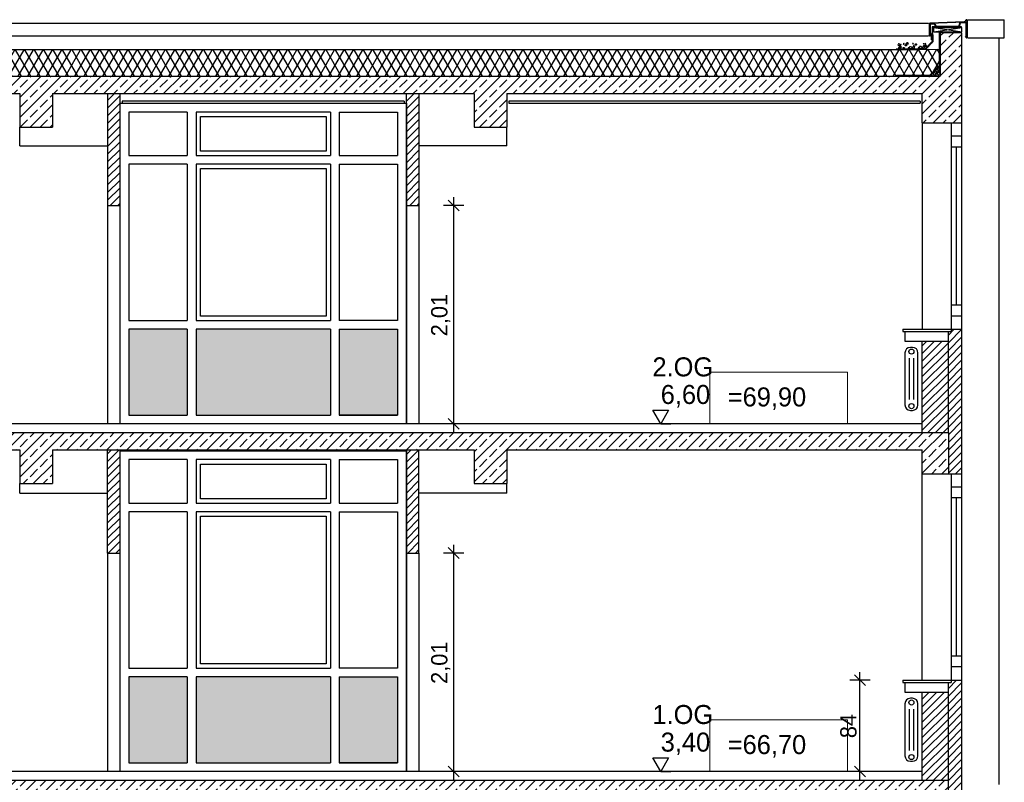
# Model space of a CAD drawing. Extents: x 1 to 209, y 0 to 18.
# Tile 56 of 63: x 101 to 110, y 11 to 18. Entities that reach past the tile are written whole.
import ezdxf

# ---------------------------------------------------------------- set-up
doc = ezdxf.new("R2010")
doc.units = 0
doc.header["$MEASUREMENT"] = 0
for name, color, linetype in [('A_1 Dämmung', 7, 'Continuous'), ('A_1 Holz', 7, 'Continuous'), ('A_DE_DECKE', 7, 'Continuous'), ('P_BM_ROHBAU', 7, 'Continuous'), ('P_ZE_SYMBOL', 7, 'Continuous'), ('P_ZE_TEXT', 7, 'Continuous'), ('R_NT_DACH', 7, 'Continuous'), ('R_NT_FENSTER', 7, 'Continuous'), ('R_NT_STAHL', 7, 'Continuous'), ('R_TR_AUSSENWAND', 7, 'Continuous'), ('R_TR_HIDDEN', 7, 'Continuous'), ('Schraffuren', 7, 'Continuous')]:
    doc.layers.add(name, color=color, linetype=linetype)
doc.styles.add('ERSTELLTER_STIL_1', font='txt')
doc.styles.add('ERSTELLTER_STIL_2', font='txt')
doc.dimstyles.new('ERSTELLTER_STIL__1', dxfattribs={"dimtxt": 0.15, "dimasz": 0.095, "dimexe": 0.18, "dimexo": 0, "dimgap": 0.09, "dimtad": 1, "dimzin": 0, "dimdsep": 46, "dimtxsty": 'ERSTELLTER_STIL_1', "dimblk": 'ARROWHEAD_6', "dimblk1": 'ARROWHEAD_6', "dimblk2": 'ARROWHEAD_6', "dimcen": 0.09, "dimclrd": 7, "dimclre": 7, "dimclrt": 7, "dimadec": 0, "dimazin": 0, "dimtfac": 1, "dimtdec": 4, "dimtmove": 0, "dimatfit": 3, "dimfxl": 0, "dimtolj": 1, "dimtzin": 0, "dimarcsym": 0})
pattern_1 = [(45, (67.714813, 7.844994), (-0.03535534, 0.03535534), [])]
pattern_2 = [(45, (67.71481, 7.845), (-0.09192388, 0.09192388), []), (45, (67.66885, 7.89096), (-0.09192388, 0.09192388), [0.0975, -0.0325])]

# ---------------------------------------------------------------- blocks, each defined once
blk = doc.blocks.new('Bemaßung_5_2', base_point=(106.5666, 5.145))
at = {"layer": 'P_BM_ROHBAU', "linetype": 'Continuous'}
for p, q in [((106.5666, 14.445), (106.4941, 14.57)), ((106.4941, 14.57), (106.6391, 14.57)), ((106.6391, 14.57), (106.5666, 14.445)), ((106.5666, 14.445), (106.4728, 14.445)), ((106.5666, 14.445), (106.6603, 14.445)), ((106.5666, 11.245), (106.4941, 11.37)), ((106.4941, 11.37), (106.6391, 11.37)), ((106.6391, 11.37), (106.5666, 11.245)), ((106.5666, 11.245), (106.4728, 11.245)), ((106.5666, 11.245), (106.6603, 11.245)), ((106.5666, 7.845), (106.4941, 7.97)), ((106.4941, 7.97), (106.6391, 7.97)), ((106.6391, 7.97), (106.5666, 7.845)), ((106.5666, 7.845), (106.4728, 7.845)), ((106.5666, 7.845), (106.6603, 7.845)), ((106.5666, 5.145), (106.4941, 5.27)), ((106.4941, 5.27), (106.6391, 5.27)), ((106.6391, 5.27), (106.5666, 5.145)), ((106.5666, 5.145), (106.4728, 5.145)), ((106.5666, 5.145), (106.6603, 5.145))]:
    blk.add_line(p, q, dxfattribs=at)
at = {"layer": 'P_BM_ROHBAU', "char_height": 0.175, "attachment_point": 7, "style": 'ERSTELLTER_STIL_1'}
for s, insert in [('{6,60}', (106.5666, 14.595)), ('{3,40}', (106.5666, 11.395)), ('{0,00}', (106.5666, 7.995)), ('{-2,70}', (106.5666, 5.295))]:
    blk.add_mtext(s, dxfattribs=dict(at, insert=insert))
blk = doc.blocks.new('*D137', base_point=(67.7148, 7.845))
at = {"layer": 'P_BM_ROHBAU', "linetype": 'Continuous'}
for p, q in [((104.6608, 13.255), (104.6608, 13.33)), ((104.7546, 13.255), (104.5671, 13.255)), ((104.7108, 13.205), (104.6108, 13.305)), ((104.6608, 11.245), (104.6608, 13.255)), ((104.7546, 11.245), (104.5671, 11.245)), ((104.6108, 11.295), (104.7108, 11.195)), ((104.6608, 11.17), (104.6608, 11.245))]:
    blk.add_line(p, q, dxfattribs=at)
at = {"layer": 'P_BM_ROHBAU', "insert": (104.6308, 12.0505), "char_height": 0.15, "attachment_point": 7, "rotation": 90, "style": 'ERSTELLTER_STIL_1'}
blk.add_mtext('{2,01}', dxfattribs=at)
blk = doc.blocks.new('ARROWHEAD_6')
at = {"color": 0, "linetype": 'Continuous', "lineweight": 0}
for p, q in [((0, 0), (-1, 0)), ((-0.5, -0.5), (0.5, 0.5))]:
    blk.add_line(p, q, dxfattribs=at)
blk = doc.blocks.new('*D138', base_point=(67.7148, 7.845))
at = {"layer": 'P_BM_ROHBAU', "linetype": 'Continuous'}
for p, q in [((104.7108, 16.405), (104.6108, 16.505)), ((104.6608, 16.455), (104.6608, 16.53)), ((104.7546, 16.455), (104.5671, 16.455)), ((104.6608, 14.445), (104.6608, 16.455)), ((104.7546, 14.445), (104.5671, 14.445)), ((104.6108, 14.495), (104.7108, 14.395)), ((104.6608, 14.37), (104.6608, 14.445))]:
    blk.add_line(p, q, dxfattribs=at)
at = {"layer": 'P_BM_ROHBAU', "insert": (104.6308, 15.2505), "char_height": 0.15, "attachment_point": 7, "rotation": 90, "style": 'ERSTELLTER_STIL_1'}
blk.add_mtext('{2,01}', dxfattribs=at)
blk = doc.blocks.new('*D148', base_point=(67.7148, 7.845))
at = {"layer": 'P_BM_ROHBAU', "linetype": 'Continuous'}
for p, q in [((108.4011, 12.085), (108.4011, 12.16)), ((108.4949, 12.085), (108.3074, 12.085)), ((108.4511, 12.035), (108.3511, 12.135)), ((108.4011, 11.245), (108.4011, 12.085)), ((108.4949, 11.245), (108.3074, 11.245)), ((108.3511, 11.295), (108.4511, 11.195)), ((108.4011, 11.17), (108.4011, 11.245))]:
    blk.add_line(p, q, dxfattribs=at)
at = {"layer": 'P_BM_ROHBAU', "insert": (108.3711, 11.5512), "char_height": 0.15, "attachment_point": 7, "rotation": 90, "style": 'ERSTELLTER_STIL_1'}
blk.add_mtext('{84}', dxfattribs=at)

msp = doc.modelspace()

# ---------------------------------------------------------------- hatches: boundary and pattern name
at = {"layer": 'A_1 Dämmung', "linetype": 'Continuous'}
for points in [[(109.0658, 18.0311), (109.0658, 18.0285), (109.0588, 18.0285), (109.0588, 18.032), (109.0659, 18.0426), (109.0659, 18.045), (109.0728, 18.045), (109.0728, 18.0415)], [(109.0659, 18.0912), (109.0728, 18.0912), (109.0728, 18.0662), (109.0659, 18.0662)], [(109.0774, 18.0929), (109.0774, 18.0999), (109.1063, 18.0999), (109.1063, 18.0929)], [(109.1313, 18.0929), (109.1313, 18.0999), (109.1598, 18.0999), (109.1598, 18.0929)], [(109.1328, 18.0527), (109.1597, 18.0527), (109.1597, 18.0457), (109.1398, 18.0457), (109.1398, 18.0412), (109.1328, 18.0412)], [(109.1851, 18.0527), (109.2097, 18.0527), (109.2097, 18.0457), (109.1851, 18.0457)], [(109.1883, 18.0999), (109.2027, 18.0999), (109.2027, 18.0929), (109.1883, 18.0929)], [(109.2027, 18.0999), (109.2098, 18.0999), (109.2098, 18.0929), (109.2027, 18.0929)], [(109.2347, 18.0527), (109.2597, 18.0527), (109.2597, 18.0457), (109.2347, 18.0457)], [(109.2348, 18.0999), (109.2598, 18.0999), (109.2598, 18.0929), (109.2348, 18.0929)], [(109.2847, 18.0527), (109.3098, 18.0527), (109.3098, 18.0457), (109.2847, 18.0457)], [(109.2848, 18.0999), (109.3098, 18.0999), (109.3098, 18.0929), (109.2848, 18.0929)], [(109.0658, 17.9948), (109.0587, 17.9948), (109.0588, 18.0141), (109.0658, 18.0141)], [(109.0658, 17.9785), (109.0728, 17.9785), (109.0728, 17.9599), (109.0673, 17.9543), (109.0623, 17.9591), (109.0658, 17.9628)], [(109.0658, 18.0285), (109.0728, 18.0285), (109.0728, 18.0035), (109.0658, 18.0035)], [(109.1398, 17.9905), (109.1328, 17.9905), (109.1328, 17.9963, 0.044265), (109.1328, 17.9993), (109.1328, 18.0155), (109.1398, 18.0155)], [(109.1328, 17.9655), (109.1398, 17.9655), (109.1398, 17.9405), (109.1328, 17.9405)], [(108.7512, 17.8957), (108.7762, 17.8961), (108.7763, 17.8891), (108.7513, 17.8888)], [(108.8012, 17.8964), (108.8039, 17.8964), (108.8039, 17.8894), (108.8013, 17.8894)], [(108.8039, 17.8964), (108.8262, 17.8967), (108.8263, 17.8897), (108.8039, 17.8894)], [(108.8512, 17.897), (108.8682, 17.8973), (108.8682, 17.8903), (108.8513, 17.89)], [(108.8682, 17.8973), (108.8762, 17.8974), (108.8763, 17.8904), (108.8682, 17.8903)], [(108.9012, 17.8977), (108.9262, 17.898), (108.9263, 17.891), (108.9013, 17.8907)], [(108.9512, 17.8983), (108.9762, 17.8987), (108.9763, 17.8917), (108.9513, 17.8913)], [(109.0102, 17.9052), (109.0152, 17.9003), (109.0073, 17.8921), (109.0072, 17.8921), (109.0013, 17.892), (109.0012, 17.899), (109.0042, 17.899)], [(109.042, 17.9381), (109.042, 17.928), (109.0326, 17.9183), (109.0275, 17.9232)], [(109.042, 17.9381), (109.0449, 17.9411), (109.05, 17.9363), (109.042, 17.928)], [(109.1398, 17.8905), (109.1328, 17.8905), (109.1328, 17.9155), (109.1398, 17.9155)], [(109.1328, 17.8655), (109.1398, 17.8655), (109.1398, 17.8405), (109.1328, 17.8405)], [(109.1328, 17.8155), (109.1398, 17.8155), (109.1398, 17.7905), (109.1329, 17.7905, 0.116838), (109.1328, 17.7983)], [(109.0877, 17.6971), (109.0926, 17.6922), (109.0901, 17.6897), (109.0899, 17.6896), (109.0898, 17.6894), (109.0771, 17.6767), (109.0769, 17.6766), (109.0769, 17.6764), (109.0749, 17.6745), (109.07, 17.6795)], [(109.123, 17.7325), (109.128, 17.7275), (109.1161, 17.7156), (109.1159, 17.7156), (109.1158, 17.7154), (109.1103, 17.7099), (109.1053, 17.7148)], [(109.1328, 17.7644), (109.1328, 17.7655), (109.1398, 17.7655), (109.1398, 17.7442), (109.1328, 17.7442), (109.1328, 17.7564, 0.119278)], [(108.7372, 17.652), (108.7593, 17.652), (108.7593, 17.645), (108.7372, 17.645)], [(108.7843, 17.652), (108.8039, 17.652), (108.8039, 17.645), (108.7843, 17.645)], [(108.8039, 17.652), (108.8093, 17.652), (108.8093, 17.645), (108.8039, 17.645)], [(108.8343, 17.652), (108.8593, 17.652), (108.8593, 17.645), (108.8343, 17.645)], [(108.8843, 17.652), (108.9093, 17.652), (108.9093, 17.645), (108.8843, 17.645)], [(108.9343, 17.652), (108.9593, 17.652), (108.9593, 17.645), (108.9343, 17.645)], [(108.9843, 17.652), (109.0093, 17.652), (109.0093, 17.645), (108.9843, 17.645)], [(109.0343, 17.652), (109.0425, 17.652), (109.0523, 17.6618), (109.0573, 17.6568), (109.0454, 17.645), (109.0343, 17.645)]]:
    msp.add_hatch(color=256, dxfattribs=at).paths.add_polyline_path(points, flags=0)
at = {"layer": 'Schraffuren', "linetype": 'Continuous'}
h = msp.add_hatch(dxfattribs=at)
h.set_pattern_fill('Beton__Stahlbeton_0002', color=256, style=0, pattern_type=2)
h.set_pattern_definition(pattern_2)
h.paths.add_polyline_path([(100.666, 17.175), (100.966, 17.175), (100.966, 17.485), (104.8498, 17.485), (104.8498, 17.175), (105.1498, 17.175), (105.1498, 17.485), (108.9748, 17.485), (108.9748, 17.215), (109.3398, 17.215), (109.3398, 18.045), (109.1398, 18.045), (109.1398, 17.645), (97.7998, 17.645), (96.6748, 17.645), (96.6748, 18.045), (96.4748, 18.045), (96.4748, 17.215), (96.8398, 17.215), (96.8398, 17.485), (100.666, 17.485)], flags=0)
h = msp.add_hatch(dxfattribs=at)
h.set_pattern_fill('Dämmung__weich_0002', color=256, style=0, pattern_type=2)
h.set_pattern_definition([(60, (67.71481, 7.844994), (-0.0649519, 0.0375), []), (120, (67.71481, 7.844994), (0.0649519, 0.0375), [])])
h.paths.add_polyline_path([(97.0693, 17.8887), (96.6818, 17.8937), (96.6818, 17.7423), (96.7708, 17.6533), (96.7747, 17.652), (97.0774, 17.652), (97.0774, 17.645), (97.7998, 17.645), (108.7372, 17.645), (108.7372, 17.652), (109.04, 17.652), (109.0438, 17.6533), (109.1328, 17.7423), (109.1328, 17.8937), (108.7513, 17.8888)], flags=0)
h = msp.add_hatch(dxfattribs=at)
h.set_pattern_fill('MW_HLZ_0002', color=256, style=0, pattern_type=2)
h.set_pattern_definition(pattern_1)
h.paths.add_polyline_path([(101.5898, 17.485), (101.4748, 17.485), (101.4748, 16.455), (101.5898, 16.455), (101.5898, 17.245)], flags=0)
h = msp.add_hatch(dxfattribs=at)
h.set_pattern_fill('MW_HLZ_0002', color=256, style=0, pattern_type=2)
h.set_pattern_definition(pattern_1)
h.paths.add_polyline_path([(104.3398, 16.455), (104.3398, 17.485), (104.2248, 17.485), (104.2248, 17.245), (104.2248, 16.455)], flags=0)
at = {"layer": 'Schraffuren', "linetype": 'Continuous', "lineweight": 13}
for points in [[(102.2086, 14.525), (102.2086, 15.315), (101.6698, 15.315), (101.6698, 14.525)], [(103.5261, 14.525), (103.5261, 15.315), (102.2886, 15.315), (102.2886, 14.525)], [(103.6061, 14.525), (104.1448, 14.525), (104.1448, 15.315), (103.6061, 15.315)], [(102.2086, 11.325), (102.2086, 12.115), (101.6698, 12.115), (101.6698, 11.325)], [(103.5261, 11.325), (103.5261, 12.115), (102.2886, 12.115), (102.2886, 11.325)], [(104.1448, 11.325), (104.1448, 12.115), (103.6061, 12.115), (103.6061, 11.325)]]:
    msp.add_hatch(color=7, dxfattribs=at).paths.add_polyline_path(points, flags=0)
at = {"layer": 'Schraffuren', "linetype": 'Continuous'}
h = msp.add_hatch(dxfattribs=at)
h.set_pattern_fill('MW_HLZ_0002', color=256, style=0, pattern_type=2)
h.set_pattern_definition(pattern_1)
h.paths.add_polyline_path([(109.2148, 15.295), (109.2148, 14.365), (109.2148, 13.985), (109.3398, 13.985), (109.3398, 15.315), (109.2398, 15.315), (109.2398, 15.295)], flags=0)
h = msp.add_hatch(dxfattribs=at)
h.set_pattern_fill('MW_HLZ_0002', color=256, style=0, pattern_type=2)
h.set_pattern_definition(pattern_1)
h.paths.add_polyline_path([(109.2148, 15.205), (108.9748, 15.205), (108.9748, 14.365), (109.2148, 14.365)], flags=0)
h = msp.add_hatch(dxfattribs=at)
h.set_pattern_fill('Beton__Stahlbeton_0002', color=256, style=0, pattern_type=2)
h.set_pattern_definition(pattern_2)
h.paths.add_polyline_path([(100.966, 13.895), (100.966, 14.205), (104.8498, 14.205), (104.8498, 13.895), (105.1498, 13.895), (105.1498, 14.205), (108.9748, 14.205), (108.9748, 13.985), (109.2148, 13.985), (109.2148, 14.365), (96.5998, 14.365), (96.5998, 13.985), (96.8398, 13.985), (96.8398, 14.205), (100.666, 14.205), (100.666, 13.895)], flags=0)
h = msp.add_hatch(dxfattribs=at)
h.set_pattern_fill('MW_HLZ_0002', color=256, style=0, pattern_type=2)
h.set_pattern_definition(pattern_1)
h.paths.add_polyline_path([(101.5898, 14.205), (101.4748, 14.205), (101.4748, 13.255), (101.5898, 13.255), (101.5898, 14.045)], flags=0)
h = msp.add_hatch(dxfattribs=at)
h.set_pattern_fill('MW_HLZ_0002', color=256, style=0, pattern_type=2)
h.set_pattern_definition(pattern_1)
h.paths.add_polyline_path([(104.3398, 14.205), (104.2248, 14.205), (104.2248, 13.255), (104.3398, 13.255)], flags=0)
h = msp.add_hatch(dxfattribs=at)
h.set_pattern_fill('MW_HLZ_0002', color=256, style=0, pattern_type=2)
h.set_pattern_definition(pattern_1)
h.paths.add_polyline_path([(109.3398, 12.085), (109.2398, 12.085), (109.2398, 12.065), (109.2148, 12.065), (109.2148, 11.165), (109.2148, 10.685), (109.3398, 10.685)], flags=0)
h = msp.add_hatch(dxfattribs=at)
h.set_pattern_fill('MW_HLZ_0002', color=256, style=0, pattern_type=2)
h.set_pattern_definition(pattern_1)
h.paths.add_polyline_path([(109.2148, 11.165), (109.2148, 11.975), (108.9748, 11.975), (108.9748, 11.165)], flags=0)
h = msp.add_hatch(dxfattribs=at)
h.set_pattern_fill('Beton__Stahlbeton_0002', color=256, style=0, pattern_type=2)
h.set_pattern_definition(pattern_2)
h.paths.add_polyline_path([(100.966, 11.005), (104.8498, 11.005), (104.8498, 10.615), (105.1498, 10.615), (105.1498, 11.005), (108.9748, 11.005), (108.9748, 10.685), (109.2148, 10.685), (109.2148, 11.165), (96.5998, 11.165), (96.5998, 10.685), (96.8398, 10.685), (96.8398, 11.005), (100.666, 11.005), (100.666, 10.615), (100.966, 10.615)], flags=0)

# ---------------------------------------------------------------- linework, layer by layer
at = {"layer": 'A_1 Dämmung', "linetype": 'Continuous'}
for p, q in [((109.0588, 18.032), (109.0659, 18.0426)), ((109.0658, 18.0912), (109.0729, 18.0912)), ((109.0658, 18.0662), (109.0729, 18.0662)), ((109.0658, 18.045), (109.0729, 18.045)), ((109.0658, 18.0311), (109.0728, 18.0415)), ((109.0659, 18.0999), (109.0659, 18.0426)), ((109.3348, 18.0999), (109.0659, 18.0999)), ((109.0728, 18.0415), (109.0728, 18.0929)), ((109.3348, 18.0929), (109.0728, 18.0929)), ((109.0728, 18.0527), (109.0728, 18.0927)), ((109.0728, 18.0527), (109.0728, 18.0927)), ((109.0774, 18.0929), (109.0774, 18.0999)), ((109.1063, 18.0929), (109.1063, 18.0999)), ((109.1313, 18.0929), (109.1313, 18.0999)), ((109.1328, 18.0412), (109.1328, 18.0527)), ((109.1328, 18.0527), (109.3398, 18.0527)), ((109.1328, 18.0412), (109.1398, 18.0412)), ((109.1328, 18.0412), (109.1398, 18.0412)), ((109.1328, 17.7423), (109.1328, 18.0412)), ((109.3098, 18.0457), (109.1398, 18.0457)), ((109.1398, 18.0412), (109.1398, 18.0457)), ((109.1398, 18.0457), (109.3398, 18.0457)), ((109.1398, 17.7394), (109.1398, 18.039)), ((109.1597, 18.0457), (109.1597, 18.0527)), ((109.1598, 18.0929), (109.1598, 18.0999)), ((109.1847, 18.0457), (109.1847, 18.0527)), ((109.1848, 18.0929), (109.1848, 18.0999)), ((109.1883, 18.0929), (109.1883, 18.0999)), ((109.2097, 18.0457), (109.2097, 18.0527)), ((109.2098, 18.0929), (109.2098, 18.0999)), ((109.2347, 18.0457), (109.2347, 18.0527)), ((109.2348, 18.0929), (109.2348, 18.0999)), ((109.2597, 18.0457), (109.2597, 18.0527)), ((109.2598, 18.0929), (109.2598, 18.0999)), ((109.2847, 18.0457), (109.2847, 18.0527)), ((109.2848, 18.0929), (109.2848, 18.0999)), ((109.3098, 18.0929), (109.3098, 18.0999)), ((109.3098, 18.0457), (109.3098, 18.0527)), ((109.3348, 18.0929), (109.3348, 18.0999)), ((109.3348, 18.0457), (109.3348, 18.0527)), ((109.0658, 17.9628), (109.0042, 17.899)), ((109.0728, 17.9599), (109.0072, 17.8921)), ((109.0587, 17.9783), (109.0588, 18.032)), ((109.0587, 17.9783), (109.0588, 18.032)), ((109.0587, 17.9783), (109.0658, 17.9783)), ((109.0658, 18.0285), (109.0588, 18.0285)), ((109.0588, 18.0141), (109.0658, 18.0141)), ((109.0588, 17.9948), (109.0658, 17.9948)), ((109.0623, 17.9591), (109.0673, 17.9543)), ((109.0658, 18.0311), (109.0658, 17.9628)), ((109.0728, 18.0285), (109.0658, 18.0285)), ((109.0658, 18.0035), (109.0728, 18.0035)), ((109.0658, 17.9785), (109.0728, 17.9785)), ((109.0728, 18.0285), (109.0728, 17.9599)), ((109.1328, 18.0155), (109.1398, 18.0155)), ((109.1328, 17.9905), (109.1398, 17.9905)), ((109.1328, 17.9655), (109.1398, 17.9655)), ((109.1363, 18.0155), (109.1398, 18.0155)), ((108.7513, 17.8888), (97.0693, 17.8887)), ((108.7337, 17.8955), (109.0042, 17.899)), ((108.7453, 17.8887), (109.1328, 17.8937)), ((108.7513, 17.8888), (108.7512, 17.8957)), ((108.7763, 17.8891), (108.7762, 17.8961)), ((108.8013, 17.8894), (108.8012, 17.8964)), ((108.8263, 17.8897), (108.8262, 17.8967)), ((108.8513, 17.89), (108.8512, 17.897)), ((108.8763, 17.8904), (108.8762, 17.8974)), ((108.9013, 17.8907), (108.9012, 17.8977)), ((108.9263, 17.891), (108.9262, 17.898)), ((108.9513, 17.8913), (108.9512, 17.8983)), ((108.9763, 17.8917), (108.9762, 17.8987)), ((109.0013, 17.892), (109.0012, 17.899)), ((109.0013, 17.892), (109.0012, 17.8955)), ((109.0102, 17.9052), (109.0152, 17.9003)), ((109.0275, 17.9232), (109.0326, 17.9183)), ((109.0449, 17.9411), (109.05, 17.9363)), ((109.1328, 17.9405), (109.1398, 17.9405)), ((109.1328, 17.9155), (109.1398, 17.9155)), ((109.1328, 17.8905), (109.1398, 17.8905)), ((109.1328, 17.8655), (109.1398, 17.8655)), ((109.1363, 17.8655), (109.1398, 17.8655)), ((109.1328, 17.8405), (109.1398, 17.8405)), ((109.1328, 17.8155), (109.1398, 17.8155)), ((109.1328, 17.7905), (109.1398, 17.7905)), ((109.0425, 17.652), (109.1328, 17.7423)), ((109.0454, 17.645), (109.1398, 17.7394)), ((109.0749, 17.6745), (109.07, 17.6795)), ((109.0769, 17.6766), (109.0737, 17.6701)), ((109.0834, 17.6798), (109.0769, 17.6766)), ((109.1302, 17.653), (109.0834, 17.6798)), ((109.0867, 17.683), (109.0899, 17.6896)), ((109.0867, 17.683), (109.1057, 17.645)), ((109.0926, 17.6922), (109.0877, 17.6971)), ((109.0964, 17.6928), (109.1398, 17.6711)), ((109.0997, 17.6961), (109.1029, 17.7026)), ((109.1248, 17.6535), (109.0997, 17.6961)), ((109.1094, 17.7058), (109.1029, 17.7026)), ((109.1103, 17.7099), (109.1053, 17.7148)), ((109.1398, 17.6906), (109.1094, 17.7058)), ((109.1159, 17.7156), (109.1127, 17.7091)), ((109.1127, 17.7091), (109.1398, 17.6631)), ((109.1224, 17.7188), (109.1159, 17.7156)), ((109.1398, 17.7101), (109.1224, 17.7188)), ((109.128, 17.7275), (109.123, 17.7325)), ((109.1256, 17.7221), (109.1289, 17.7285)), ((109.1398, 17.6938), (109.1256, 17.7221)), ((109.1289, 17.7285), (109.1354, 17.7318)), ((109.1328, 17.7655), (109.1398, 17.7655)), ((109.1328, 17.7442), (109.1398, 17.7442)), ((109.1354, 17.7318), (109.1398, 17.7296)), ((109.0425, 17.652), (108.7372, 17.652)), ((109.0454, 17.645), (108.7488, 17.645)), ((108.7593, 17.652), (108.7593, 17.645)), ((108.7843, 17.652), (108.7843, 17.645)), ((108.8093, 17.652), (108.8093, 17.645)), ((108.8093, 17.6485), (108.8093, 17.645)), ((108.8343, 17.652), (108.8343, 17.645)), ((108.8593, 17.652), (108.8593, 17.645)), ((108.8843, 17.652), (108.8843, 17.645)), ((108.8843, 17.6485), (108.8843, 17.645)), ((108.9093, 17.652), (108.9093, 17.645)), ((108.9343, 17.652), (108.9343, 17.645)), ((108.9593, 17.652), (108.9593, 17.645)), ((108.9843, 17.652), (108.9843, 17.645)), ((109.0093, 17.652), (109.0093, 17.645)), ((109.0343, 17.652), (109.0343, 17.645)), ((109.04, 17.652), (109.0438, 17.6533)), ((109.0512, 17.6502), (109.0486, 17.645)), ((109.0577, 17.6534), (109.0512, 17.6502)), ((109.0573, 17.6568), (109.0523, 17.6618)), ((109.0744, 17.645), (109.0577, 17.6534)), ((109.0667, 17.645), (109.0609, 17.6566)), ((109.071, 17.6666), (109.1094, 17.645)), ((109.0862, 17.645), (109.0739, 17.6696)), ((109.1367, 17.6563), (109.1302, 17.653)), ((109.1366, 17.6562), (109.1399, 17.6627))]:
    msp.add_line(p, q, dxfattribs=at)
at = {"layer": 'A_1 Dämmung', "linetype": 'Continuous', "flags": 128}
for points in [[(109.1398, 17.645), (108.7372, 17.645)], [(109.0425, 17.652), (108.7453, 17.652)]]:
    msp.add_lwpolyline(points, dxfattribs=at)
at = {"layer": 'A_1 Holz', "linetype": 'Continuous'}
for p, q in [((109.0798, 18.0527), (109.3398, 18.0927)), ((109.0798, 18.0927), (109.3398, 18.0527)), ((109.0798, 18.0527), (109.0798, 18.0927)), ((109.0798, 18.0927), (109.3398, 18.0927)), ((109.0798, 18.0527), (109.3398, 18.0527)), ((109.3398, 18.0527), (109.3398, 18.0927)), ((108.7948, 15.315), (109.2398, 15.315)), ((108.7948, 15.315), (108.7948, 15.295)), ((108.7948, 15.295), (109.2398, 15.295)), ((108.8148, 15.295), (108.8148, 15.205)), ((109.2398, 15.315), (109.2398, 15.295)), ((108.8148, 15.205), (109.2148, 15.205)), ((108.7948, 12.085), (108.7948, 12.065)), ((108.7948, 12.085), (109.2398, 12.085)), ((108.7948, 12.065), (109.2398, 12.065)), ((108.8148, 12.065), (108.8148, 11.975)), ((109.2398, 12.085), (109.2398, 12.065)), ((108.8148, 11.975), (109.2148, 11.975))]:
    msp.add_line(p, q, dxfattribs=at)
at = {"layer": 'A_DE_DECKE', "linetype": 'Continuous'}
for p, q in [((101.6098, 17.415), (101.6098, 17.395)), ((104.2048, 17.415), (101.6098, 17.415)), ((104.2048, 17.415), (104.2048, 17.395)), ((105.1698, 17.415), (105.1698, 17.395)), ((108.9548, 17.415), (105.1698, 17.415)), ((108.9548, 17.415), (108.9548, 17.395)), ((101.6098, 17.395), (104.2048, 17.395)), ((105.1698, 17.395), (108.9548, 17.395))]:
    msp.add_line(p, q, dxfattribs=at)
at = {"layer": 'P_ZE_SYMBOL', "linetype": 'Continuous'}
for p, q in [((108.8848, 15.1486), (108.8648, 15.1486)), ((108.8148, 15.0986), (108.8148, 14.6186)), ((108.8548, 15.0486), (108.8548, 14.6686)), ((108.8948, 15.0486), (108.8948, 14.6686)), ((108.9348, 14.6186), (108.9348, 15.0986)), ((108.8648, 14.5686), (108.8848, 14.5686)), ((108.8848, 11.9186), (108.8648, 11.9186)), ((108.8148, 11.8686), (108.8148, 11.3886)), ((108.8548, 11.8186), (108.8548, 11.4386)), ((108.8948, 11.8186), (108.8948, 11.4386)), ((108.9348, 11.3886), (108.9348, 11.8686)), ((108.8648, 11.3386), (108.8848, 11.3386))]:
    msp.add_line(p, q, dxfattribs=at)
at = {"layer": 'P_ZE_SYMBOL', "color": 255, "linetype": 'Continuous', "lineweight": 18, "flags": 128}
for points in [[(107.0188, 14.92), (108.2873, 14.92), (108.2873, 14.445), (107.0188, 14.445)], [(107.0188, 11.72), (108.2873, 11.72), (108.2873, 11.245), (107.0188, 11.245)]]:
    msp.add_lwpolyline(points, close=True, dxfattribs=at)
at = {"layer": 'P_ZE_SYMBOL', "linetype": 'Continuous'}
for centre in [(108.8748, 15.1094), (108.8748, 14.6077), (108.8748, 11.8794), (108.8748, 11.3777)]:
    msp.add_circle(centre, 0.0234, dxfattribs=at)
for centre, start, end in [((108.8648, 15.0986), 90, 180), ((108.8848, 15.0986), 0, 90), ((108.8648, 14.6186), 180, 270), ((108.8848, 14.6186), 270, 0), ((108.8648, 11.8686), 90, 180), ((108.8848, 11.8686), 0, 90), ((108.8648, 11.3886), 180, 270), ((108.8848, 11.3886), 270, 0)]:
    msp.add_arc(centre, 0.05, start, end, dxfattribs=at)
at = {"layer": 'R_NT_DACH', "linetype": 'Continuous'}
for p, q in [((96.8059, 18.1332), (109.0333, 18.1332)), ((109.3945, 18.1648), (109.7297, 18.1648)), ((109.7297, 17.9984), (109.7297, 18.1648)), ((96.8059, 18.017), (109.0316, 18.017)), ((109.3945, 17.9984), (109.7297, 17.9984))]:
    msp.add_line(p, q, dxfattribs=at)
at = {"layer": 'R_NT_DACH', "linetype": 'Continuous', "flags": 128}
for points in [[(108.8353, 17.9418), (108.8423, 17.9413), (108.8471, 17.9423), (108.8461, 17.948), (108.8422, 17.9515), (108.84, 17.9527), (108.8317, 17.952), (108.8273, 17.9468), (108.822, 17.9433), (108.822, 17.9391), (108.8239, 17.9369), (108.8287, 17.9389), (108.8328, 17.9418)], [(108.77, 17.9299), (108.7696, 17.934), (108.7677, 17.9366), (108.766, 17.9407), (108.7619, 17.9423), (108.7584, 17.9425), (108.755, 17.9412), (108.7516, 17.9373), (108.7505, 17.9335), (108.7526, 17.9307), (108.7572, 17.9288), (108.7591, 17.9259), (108.7618, 17.922), (108.7647, 17.9208), (108.7688, 17.9221), (108.7705, 17.9251), (108.7707, 17.927)], [(108.7635, 17.899), (108.7716, 17.8985), (108.7756, 17.8991), (108.7777, 17.9041), (108.7771, 17.9076), (108.7722, 17.9097), (108.769, 17.9103), (108.7642, 17.9104), (108.7606, 17.9094), (108.7586, 17.9093), (108.7562, 17.9071), (108.756, 17.9037), (108.7565, 17.9005), (108.7607, 17.8987)], [(108.778, 17.9321), (108.7744, 17.933), (108.7719, 17.9326), (108.7695, 17.9344), (108.7731, 17.938), (108.7747, 17.9388), (108.7775, 17.9395), (108.7789, 17.9363), (108.778, 17.9345), (108.7784, 17.9329)], [(108.7772, 17.9102), (108.7728, 17.9127), (108.7703, 17.9163), (108.7709, 17.9211), (108.7733, 17.9234), (108.7767, 17.9222), (108.7775, 17.9182), (108.7772, 17.915), (108.7792, 17.9128), (108.7788, 17.9104)], [(108.7995, 17.9078), (108.8011, 17.9096), (108.805, 17.9086), (108.8086, 17.9073), (108.8108, 17.9065), (108.8126, 17.9041), (108.8127, 17.9013), (108.8108, 17.8992), (108.808, 17.899), (108.8046, 17.8993), (108.7995, 17.9003), (108.7966, 17.902), (108.7966, 17.9039), (108.7979, 17.9059)], [(108.7991, 17.9432), (108.8014, 17.9407), (108.8042, 17.9405), (108.8078, 17.9413), (108.8071, 17.9443), (108.8044, 17.945), (108.8, 17.9441)], [(108.8224, 17.9233), (108.8186, 17.9245), (108.816, 17.9263), (108.8164, 17.9311), (108.8186, 17.9341), (108.8209, 17.9362), (108.8258, 17.9349), (108.8287, 17.933), (108.8295, 17.93), (108.8282, 17.9256), (108.8263, 17.9236), (108.8247, 17.9231)], [(108.8679, 17.9), (108.8712, 17.9002), (108.8777, 17.9007), (108.8821, 17.9007), (108.884, 17.9026), (108.8836, 17.9053), (108.8809, 17.9074), (108.8783, 17.9089), (108.8746, 17.9123), (108.8726, 17.9143), (108.8691, 17.9168), (108.8653, 17.9163), (108.8632, 17.9146), (108.8621, 17.9146), (108.8605, 17.9147), (108.8581, 17.9141), (108.857, 17.9135), (108.8556, 17.9119), (108.8547, 17.9094), (108.8525, 17.9072), (108.8464, 17.9066), (108.8443, 17.9045), (108.8436, 17.9017), (108.8485, 17.8989), (108.8567, 17.8994), (108.8635, 17.8994), (108.8664, 17.9001)], [(108.8839, 17.9443), (108.8863, 17.9418), (108.8891, 17.9415), (108.8927, 17.9423), (108.8919, 17.9453), (108.8892, 17.946), (108.8848, 17.9451)], [(108.9045, 17.9191), (108.9032, 17.9216), (108.8961, 17.9248), (108.8924, 17.9227), (108.8903, 17.9173), (108.8879, 17.9114), (108.8842, 17.9072), (108.8897, 17.9006), (108.8968, 17.9003), (108.903, 17.9041), (108.9021, 17.9095), (108.9029, 17.9145)], [(108.9149, 17.9301), (108.9111, 17.9313), (108.9085, 17.9331), (108.9089, 17.938), (108.9111, 17.941), (108.9134, 17.943), (108.9184, 17.9418), (108.9212, 17.9398), (108.922, 17.9368), (108.9207, 17.9324), (108.9188, 17.9304), (108.9172, 17.93)], [(108.9601, 17.9028), (108.9634, 17.9029), (108.9699, 17.9034), (108.9743, 17.9035), (108.9762, 17.9054), (108.9758, 17.9081), (108.9731, 17.9102), (108.9705, 17.9117), (108.9668, 17.915), (108.9648, 17.917), (108.9614, 17.9195), (108.9575, 17.9191), (108.9554, 17.9173), (108.9543, 17.9173), (108.9527, 17.9174), (108.9503, 17.9168), (108.9492, 17.9163), (108.9478, 17.9147), (108.947, 17.9121), (108.9447, 17.91), (108.9386, 17.9093), (108.9365, 17.9073), (108.9358, 17.9044), (108.9407, 17.9017), (108.9489, 17.9022), (108.9557, 17.9021), (108.9586, 17.9029)], [(108.9967, 17.9218), (108.9954, 17.9243), (108.9883, 17.9276), (108.9846, 17.9254), (108.9826, 17.92), (108.9801, 17.9142), (108.9764, 17.9099), (108.9819, 17.9034), (108.989, 17.903), (108.9952, 17.9069), (108.9943, 17.9122), (108.9951, 17.9172)], [(108.9877, 17.9417), (108.9851, 17.9414), (108.9832, 17.9418), (108.9836, 17.944), (108.985, 17.9453), (108.9858, 17.9458), (108.989, 17.9456), (108.9907, 17.9437), (108.9928, 17.9424), (108.9928, 17.9408), (108.9921, 17.9399), (108.9903, 17.9407), (108.9887, 17.9417)], [(108.9993, 17.921), (108.9988, 17.9234), (109.0021, 17.9257), (109.0054, 17.9277), (109.0074, 17.9289), (109.0104, 17.9288), (109.0126, 17.9271), (109.013, 17.9243), (109.0115, 17.922), (109.0091, 17.9196), (109.0051, 17.9163), (109.0019, 17.915), (109.0004, 17.9162), (108.9997, 17.9185)]]:
    msp.add_lwpolyline(points, close=True, dxfattribs=at)
msp.add_lwpolyline([(109.0072, 17.9358), (109.0077, 17.9405), (109.0065, 17.9429), (109.0017, 17.9449), (109.0024, 17.9393), (109.0015, 17.9345), (109.0028, 17.9301), (109.0048, 17.9313), (109.0075, 17.9352)], dxfattribs=at)
at = {"layer": 'R_NT_FENSTER', "linetype": 'Continuous'}
for p, q in [((101.5898, 14.445), (101.5898, 17.395)), ((101.5898, 17.395), (104.2248, 17.395)), ((101.6098, 17.395), (104.2248, 17.395)), ((102.2086, 17.315), (101.6698, 17.315)), ((101.6698, 17.315), (101.6698, 16.915)), ((102.2086, 17.315), (102.2086, 16.915)), ((103.5261, 17.315), (102.2886, 17.315)), ((102.2886, 17.315), (102.2886, 16.915)), ((103.5261, 17.315), (103.5261, 16.915)), ((103.6061, 17.315), (104.1448, 17.315)), ((103.6061, 17.315), (103.6061, 16.915)), ((104.1448, 17.315), (104.1448, 16.915)), ((104.2248, 17.395), (104.2248, 14.445)), ((102.3286, 16.955), (102.3286, 17.275)), ((102.3286, 17.275), (103.4861, 17.275)), ((103.4861, 17.275), (103.4861, 16.955)), ((108.9748, 17.215), (108.9748, 15.315)), ((109.2398, 17.215), (109.2398, 15.315)), ((109.3398, 15.315), (109.3398, 17.215)), ((109.3398, 17.0928), (109.2398, 17.0928)), ((103.4861, 16.955), (102.3286, 16.955)), ((109.3398, 16.9928), (109.2398, 16.9928)), ((109.2898, 15.5371), (109.2898, 16.9928)), ((101.6698, 16.915), (102.2086, 16.915)), ((102.2886, 16.915), (103.5261, 16.915)), ((103.6061, 16.915), (104.1448, 16.915)), ((101.6698, 16.835), (101.6698, 15.395)), ((102.2086, 16.835), (101.6698, 16.835)), ((102.2086, 16.835), (102.2086, 15.395)), ((102.2886, 16.835), (102.2886, 15.395)), ((103.5261, 16.835), (102.2886, 16.835)), ((102.3286, 16.795), (103.4861, 16.795)), ((102.3286, 15.435), (102.3286, 16.795)), ((103.4861, 16.795), (103.4861, 15.435)), ((103.5261, 16.835), (103.5261, 15.395)), ((103.6061, 16.835), (103.6061, 15.395)), ((103.6061, 16.835), (104.1448, 16.835)), ((104.1448, 16.835), (104.1448, 15.395)), ((109.3398, 15.5371), (109.2398, 15.5371)), ((103.4861, 15.435), (102.3286, 15.435)), ((109.3398, 15.4371), (109.2398, 15.4371)), ((101.6698, 15.395), (102.2086, 15.395)), ((102.2886, 15.395), (103.5261, 15.395)), ((104.1448, 15.395), (103.6061, 15.395)), ((101.6698, 15.315), (101.6698, 14.525)), ((102.2086, 15.315), (101.6698, 15.315)), ((102.2086, 15.315), (102.2086, 14.525)), ((102.2886, 15.315), (102.2886, 14.525)), ((103.5261, 15.315), (102.2886, 15.315)), ((103.5261, 15.315), (103.5261, 14.525)), ((103.6061, 15.315), (103.6061, 14.525)), ((103.6061, 15.315), (104.1448, 15.315)), ((104.1448, 15.315), (104.1448, 14.525)), ((101.6698, 14.525), (102.2086, 14.525)), ((102.2886, 14.525), (103.5261, 14.525)), ((103.6061, 14.525), (104.1448, 14.525)), ((104.1448, 14.525), (103.6061, 14.525)), ((101.5898, 11.245), (101.5898, 14.195)), ((101.5898, 14.195), (104.2248, 14.195)), ((101.5898, 14.195), (104.2248, 14.195)), ((104.2248, 14.195), (104.2248, 11.245)), ((102.2086, 14.115), (101.6698, 14.115)), ((101.6698, 14.115), (101.6698, 13.715)), ((102.2086, 14.115), (102.2086, 13.715)), ((103.5261, 14.115), (102.2886, 14.115)), ((102.2886, 14.115), (102.2886, 13.715)), ((102.3286, 13.755), (102.3286, 14.075)), ((102.3286, 14.075), (103.4861, 14.075)), ((103.4861, 14.075), (103.4861, 13.755)), ((103.5261, 14.115), (103.5261, 13.715)), ((103.6061, 14.115), (104.1448, 14.115)), ((103.6061, 14.115), (103.6061, 13.715)), ((104.1448, 14.115), (104.1448, 13.715)), ((108.9748, 12.085), (108.9748, 13.985)), ((109.2398, 13.985), (109.2398, 12.085)), ((109.3398, 12.085), (109.3398, 13.985)), ((109.3398, 13.8628), (109.2398, 13.8628)), ((101.6698, 13.715), (102.2086, 13.715)), ((102.2886, 13.715), (103.5261, 13.715)), ((103.4861, 13.755), (102.3286, 13.755)), ((103.6061, 13.715), (104.1448, 13.715)), ((109.3398, 13.7628), (109.2398, 13.7628)), ((109.2898, 12.3071), (109.2898, 13.7628)), ((101.6698, 13.635), (101.6698, 12.195)), ((102.2086, 13.635), (101.6698, 13.635)), ((102.2086, 13.635), (102.2086, 12.195)), ((102.2886, 13.635), (102.2886, 12.195)), ((103.5261, 13.635), (102.2886, 13.635)), ((103.5261, 13.635), (103.5261, 12.195)), ((103.6061, 13.635), (103.6061, 12.195)), ((103.6061, 13.635), (104.1448, 13.635)), ((104.1448, 13.635), (104.1448, 12.195)), ((102.3286, 13.595), (103.4861, 13.595)), ((102.3286, 12.235), (102.3286, 13.595)), ((103.4861, 13.595), (103.4861, 12.235)), ((109.3398, 12.3071), (109.2398, 12.3071)), ((101.6698, 12.195), (102.2086, 12.195)), ((102.2886, 12.195), (103.5261, 12.195)), ((103.4861, 12.235), (102.3286, 12.235)), ((104.1448, 12.195), (103.6061, 12.195)), ((109.3398, 12.2071), (109.2398, 12.2071)), ((101.6698, 12.115), (101.6698, 11.325)), ((102.2086, 12.115), (101.6698, 12.115)), ((102.2086, 12.115), (102.2086, 11.325)), ((102.2886, 12.115), (102.2886, 11.325)), ((103.5261, 12.115), (102.2886, 12.115)), ((103.5261, 12.115), (103.5261, 11.325)), ((103.6061, 12.115), (103.6061, 11.325)), ((103.6061, 12.115), (104.1448, 12.115)), ((104.1448, 12.115), (104.1448, 11.325)), ((101.6698, 11.325), (102.2086, 11.325)), ((102.2886, 11.325), (103.5261, 11.325)), ((103.6061, 11.325), (104.1448, 11.325)), ((104.1448, 11.325), (103.6061, 11.325))]:
    msp.add_line(p, q, dxfattribs=at)
at = {"layer": 'R_NT_STAHL', "linetype": 'Continuous'}
for p, q in [((109.3598, 18.1453), (109.0433, 18.1332)), ((109.3623, 18.1424), (109.0436, 18.1302)), ((109.3142, 18.1074), (109.3191, 18.1351)), ((109.322, 18.1346), (109.3172, 18.1069)), ((109.3219, 18.1376), (109.3796, 18.1399)), ((109.3766, 18.1367), (109.322, 18.1346)), ((109.3786, 18.1629), (109.3618, 18.1462)), ((109.3807, 18.1608), (109.3623, 18.1424)), ((109.3797, 18.0069), (109.3797, 18.1337)), ((109.3827, 18.1369), (109.3827, 18.0069)), ((109.3867, 18.0046), (109.3867, 18.1583)), ((109.3897, 18.0046), (109.3897, 18.1583)), ((109.0377, 18.1268), (109.0377, 18.0234)), ((109.0407, 18.1268), (109.0407, 18.0234)), ((109.0447, 18.0249), (109.0448, 18.1234)), ((109.0476, 18.1264), (109.088, 18.1279)), ((109.0478, 18.1234), (109.0477, 18.0249)), ((109.0881, 18.1249), (109.0478, 18.1234)), ((109.0997, 18.1049), (109.0881, 18.1249)), ((109.0907, 18.1264), (109.1023, 18.1064)), ((109.1049, 18.1049), (109.3112, 18.1049)), ((109.3112, 18.1019), (109.1049, 18.1019)), ((109.0477, 18.0249), (109.0447, 18.0249)), ((109.0471, 18.0214), (109.058, 18.0365)), ((109.0495, 18.0196), (109.0604, 18.0348)), ((109.37, 18.0114), (109.378, 18.0007)), ((109.3724, 18.0132), (109.3804, 18.0025))]:
    msp.add_line(p, q, dxfattribs=at)
for centre, radius, start, end in [((109.0442, 18.1268), 0.0065, 92.11955, 180), ((109.0442, 18.1268), 0.0035, 92.11955, 180), ((109.322, 18.1346), 0.003, 92.11955, 170), ((109.3597, 18.1483), 0.003, 272.16941, 315), ((109.3767, 18.1337), 0.003, 0, 92.26717), ((109.3832, 18.1583), 0.0065, 0, 135), ((109.3797, 18.1369), 0.003, 0, 92.26717), ((109.3832, 18.1583), 0.0035, 0, 135), ((109.0478, 18.1234), 0.003, 92.05836, 179.98032), ((109.0881, 18.1249), 0.003, 30.11373, 92.05836), ((109.1049, 18.1079), 0.006, 210.11373, 270), ((109.1049, 18.1079), 0.003, 210.11373, 270), ((109.3112, 18.1079), 0.003, 270, 350), ((109.3112, 18.1079), 0.006, 270, 350), ((109.0442, 18.0234), 0.0065, 180, 324.13644), ((109.0442, 18.0234), 0.0035, 180, 324.13644), ((109.3832, 18.0046), 0.0065, 216.82111, 0), ((109.3832, 18.0046), 0.0035, 216.82111, 0)]:
    msp.add_arc(centre, radius, start, end, dxfattribs=at)
at = {"layer": 'R_TR_AUSSENWAND', "linetype": 'Continuous'}
msp.add_line((104.3398, 11.245), (104.2248, 11.245), dxfattribs=at)
at = {"layer": 'R_TR_HIDDEN', "linetype": 'Continuous'}
for p, q in [((109.3398, 18.045), (109.1398, 18.045)), ((109.1398, 18.045), (109.1398, 17.645)), ((109.3398, 17.215), (109.3398, 18.045)), ((109.6798, 17.9984), (109.6798, 11.125)), ((96.6748, 17.645), (109.1398, 17.645)), ((97.7998, 17.645), (109.1398, 17.645)), ((96.8398, 17.485), (100.666, 17.485)), ((100.666, 17.485), (100.666, 17.175)), ((100.966, 17.485), (100.966, 17.175)), ((100.966, 17.485), (104.8498, 17.485)), ((101.4748, 17.485), (101.4748, 14.445)), ((101.5898, 14.445), (101.5898, 17.485)), ((104.2248, 14.445), (104.2248, 17.485)), ((104.3398, 17.485), (104.3398, 14.445)), ((104.8498, 17.485), (104.8498, 17.175)), ((105.1498, 17.485), (108.9748, 17.485)), ((105.1498, 17.485), (105.1498, 17.175)), ((108.9748, 17.215), (108.9748, 17.485)), ((100.666, 17.175), (100.966, 17.175)), ((100.666, 17.005), (100.666, 17.175)), ((104.8498, 17.175), (105.1498, 17.175)), ((105.1498, 17.005), (105.1498, 17.175)), ((108.9748, 17.215), (109.3398, 17.215)), ((100.666, 17.005), (101.476, 17.005)), ((105.1498, 17.005), (104.3398, 17.005)), ((101.4748, 16.455), (101.5898, 16.455)), ((104.2248, 16.455), (104.3398, 16.455)), ((104.3395, 16.455), (104.3396, 16.455)), ((108.9748, 15.315), (109.3398, 15.315)), ((108.9748, 15.315), (109.3398, 15.315)), ((109.2148, 14.365), (109.2148, 15.295)), ((109.3398, 13.985), (109.3398, 15.315)), ((108.9748, 14.365), (108.9748, 15.205)), ((108.9748, 14.445), (96.8398, 14.445)), ((101.475, 14.445), (101.4751, 14.445)), ((104.3395, 14.445), (104.3396, 14.445)), ((96.5998, 14.365), (109.2148, 14.365)), ((109.2148, 14.365), (109.2148, 13.985)), ((96.8398, 14.205), (100.666, 14.205)), ((100.666, 14.205), (100.666, 13.895)), ((100.966, 14.205), (100.966, 13.895)), ((100.966, 14.205), (104.8498, 14.205)), ((101.4748, 13.255), (101.4748, 14.205)), ((101.5898, 13.255), (101.5898, 14.205)), ((104.2248, 13.255), (104.2248, 14.205)), ((104.3398, 13.255), (104.3398, 14.205)), ((104.8498, 14.205), (104.8498, 13.895)), ((105.1498, 14.205), (108.9748, 14.205)), ((105.1498, 14.205), (105.1498, 13.895)), ((108.9748, 13.985), (108.9748, 14.205)), ((108.9748, 13.985), (109.3398, 13.985)), ((100.666, 13.895), (100.966, 13.895)), ((100.666, 13.805), (100.666, 13.895)), ((104.8498, 13.895), (105.1498, 13.895)), ((105.1498, 13.805), (105.1498, 13.895)), ((100.666, 13.805), (101.4748, 13.805)), ((105.1498, 13.805), (104.3398, 13.805)), ((101.4748, 13.255), (101.5898, 13.255)), ((101.4748, 13.255), (101.4748, 11.245)), ((101.475, 13.255), (101.4751, 13.255)), ((101.5898, 11.245), (101.5898, 13.255)), ((104.2248, 13.255), (104.3398, 13.255)), ((104.2248, 11.245), (104.2248, 13.255)), ((104.3395, 13.255), (104.3396, 13.255)), ((104.3398, 13.255), (104.3398, 11.245)), ((108.9748, 12.085), (109.3398, 12.085)), ((109.2148, 11.165), (109.2148, 12.065)), ((109.3398, 10.685), (109.3398, 12.085)), ((108.9748, 11.165), (108.9748, 11.975)), ((108.9748, 11.245), (96.8398, 11.245)), ((101.4748, 11.245), (101.475, 11.245)), ((101.475, 11.245), (101.4751, 11.245)), ((104.3395, 11.245), (104.3396, 11.245)), ((104.3398, 11.245), (104.3396, 11.245)), ((96.5998, 11.165), (109.2148, 11.165)), ((109.2148, 10.685), (109.2148, 11.165))]:
    msp.add_line(p, q, dxfattribs=at)
at = {"layer": 'Schraffuren', "color": 255, "linetype": 'Continuous', "lineweight": 18, "flags": 128}
for points in [[(100.666, 17.175), (100.966, 17.175), (100.966, 17.485), (104.8498, 17.485), (104.8498, 17.175), (105.1498, 17.175), (105.1498, 17.485), (108.9748, 17.485), (108.9748, 17.215), (109.3398, 17.215), (109.3398, 18.045), (109.1398, 18.045), (109.1398, 17.645), (97.7998, 17.645), (96.6748, 17.645), (96.6748, 18.045), (96.4748, 18.045), (96.4748, 17.215), (96.8398, 17.215), (96.8398, 17.485), (100.666, 17.485)], [(97.0693, 17.8887), (96.6818, 17.8937), (96.6818, 17.7423), (96.7708, 17.6533), (96.7747, 17.652), (97.0774, 17.652), (97.0774, 17.645), (97.7998, 17.645), (108.7372, 17.645), (108.7372, 17.652), (109.04, 17.652), (109.0438, 17.6533), (109.1328, 17.7423), (109.1328, 17.8937), (108.7513, 17.8888)], [(101.5898, 17.485), (101.4748, 17.485), (101.4748, 16.455), (101.5898, 16.455), (101.5898, 17.245)], [(104.3398, 16.455), (104.3398, 17.485), (104.2248, 17.485), (104.2248, 17.245), (104.2248, 16.455)], [(102.2086, 14.525), (102.2086, 15.315), (101.6698, 15.315), (101.6698, 14.525)], [(103.5261, 14.525), (103.5261, 15.315), (102.2886, 15.315), (102.2886, 14.525)], [(103.6061, 14.525), (104.1448, 14.525), (104.1448, 15.315), (103.6061, 15.315)], [(109.2148, 15.295), (109.2148, 14.365), (109.2148, 13.985), (109.3398, 13.985), (109.3398, 15.315), (109.2398, 15.315), (109.2398, 15.295)], [(109.2148, 15.205), (108.9748, 15.205), (108.9748, 14.365), (109.2148, 14.365)], [(100.966, 13.895), (100.966, 14.205), (104.8498, 14.205), (104.8498, 13.895), (105.1498, 13.895), (105.1498, 14.205), (108.9748, 14.205), (108.9748, 13.985), (109.2148, 13.985), (109.2148, 14.365), (96.5998, 14.365), (96.5998, 13.985), (96.8398, 13.985), (96.8398, 14.205), (100.666, 14.205), (100.666, 13.895)], [(101.5898, 14.205), (101.4748, 14.205), (101.4748, 13.255), (101.5898, 13.255), (101.5898, 14.045)], [(104.3398, 14.205), (104.2248, 14.205), (104.2248, 13.255), (104.3398, 13.255)], [(102.2086, 11.325), (102.2086, 12.115), (101.6698, 12.115), (101.6698, 11.325)], [(103.5261, 11.325), (103.5261, 12.115), (102.2886, 12.115), (102.2886, 11.325)], [(104.1448, 11.325), (104.1448, 12.115), (103.6061, 12.115), (103.6061, 11.325)], [(109.3398, 12.085), (109.2398, 12.085), (109.2398, 12.065), (109.2148, 12.065), (109.2148, 11.165), (109.2148, 10.685), (109.3398, 10.685)], [(109.2148, 11.165), (109.2148, 11.975), (108.9748, 11.975), (108.9748, 11.165)], [(100.966, 11.005), (104.8498, 11.005), (104.8498, 10.615), (105.1498, 10.615), (105.1498, 11.005), (108.9748, 11.005), (108.9748, 10.685), (109.2148, 10.685), (109.2148, 11.165), (96.5998, 11.165), (96.5998, 10.685), (96.8398, 10.685), (96.8398, 11.005), (100.666, 11.005), (100.666, 10.615), (100.966, 10.615)]]:
    msp.add_lwpolyline(points, close=True, dxfattribs=at)

# ---------------------------------------------------------------- block references
at = {"layer": 'P_BM_ROHBAU', "linetype": 'Continuous'}
msp.add_blockref('Bemaßung_5_2', (106.5666, 5.145), dxfattribs=at)

# ---------------------------------------------------------------- texts
at = {"layer": 'P_ZE_SYMBOL', "linetype": 'Continuous', "char_height": 0.175, "attachment_point": 1, "style": 'ERSTELLTER_STIL_1'}
for s, insert in [('{ =69,90}', (107.1188, 14.78)), ('{ =66,70}', (107.1188, 11.58))]:
    msp.add_mtext(s, dxfattribs=dict(at, insert=insert))
at = {"layer": 'P_ZE_TEXT', "linetype": 'Continuous', "char_height": 0.175, "attachment_point": 2, "style": 'ERSTELLTER_STIL_2'}
for s, insert in [('{2.OG}', (106.77, 15.0566)), ('{1.OG}', (106.77, 11.8566))]:
    msp.add_mtext(s, dxfattribs=dict(at, insert=insert))

# ---------------------------------------------------------------- dimensions: what is measured, and where the dimension line sits
at = {"layer": 'P_BM_ROHBAU', "linetype": 'Continuous'}
for base, p1, p2, picture, middle in [((104.6608, 14.445), (104.3398, 14.445), (104.3398, 16.455), '*D138', (104.5558, 15.45)), ((104.6608, 11.245), (104.3981, 11.245), (104.3398, 13.255), '*D137', (104.5558, 12.25)), ((108.4011, 11.245), (108.6936, 11.245), (108.7948, 12.085), '*D148', (108.2961, 11.6636))]:
    dim = msp.add_linear_dim(base=base, p1=p1, p2=p2, angle=90, dimstyle='ERSTELLTER_STIL__1', dxfattribs=at)
    dim.commit()
    dim.dimension.update_dxf_attribs({"geometry": picture, "text_midpoint": middle})

doc.saveas('drawing.dxf')
